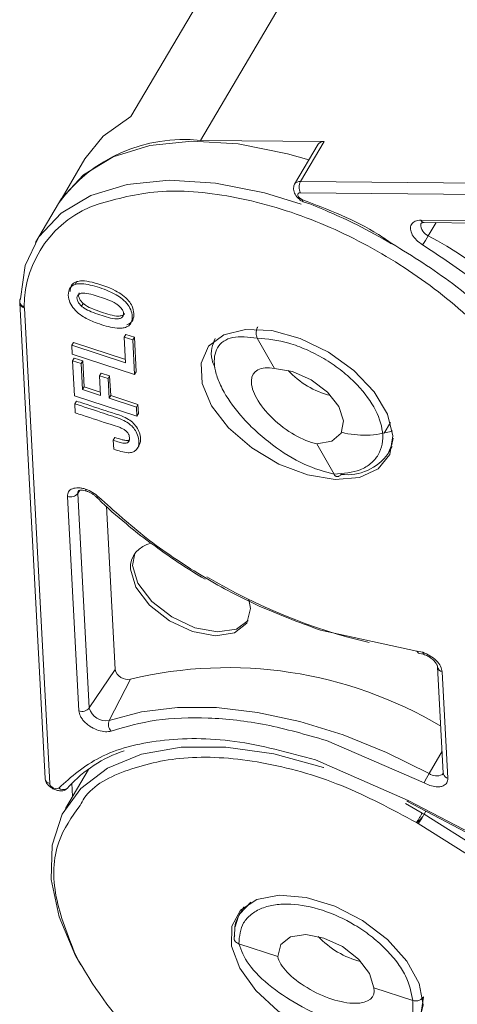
# Model space of a CAD drawing. Header units: millimetres. Extents: x 2934 to 3561, y -490 to -50.
# Tile 17 of 29: x 3230 to 3247, y -133 to -95. Entities that reach past the tile are written whole.
import ezdxf

# ---------------------------------------------------------------- set-up
doc = ezdxf.new("R2010")
doc.units = ezdxf.units.MM

msp = doc.modelspace()

# ---------------------------------------------------------------- linework, layer by layer
at = {"color": 7, "linetype": 'Continuous', "lineweight": 15}
for p, q in [((3237.327, -99.775), (3249.682, -78.863)), ((3245.052, -81.291), (3234.669, -98.865)), ((3242.059, -99.822), (3237.327, -99.775)), ((3241.157, -101.349), (3242.059, -99.822)), ((3241.828, -99.924), (3240.927, -101.451)), ((3232.911, -100.486), (3232.034, -101.969)), ((3264.133, -101.577), (3241.157, -101.349)), ((3241.153, -101.778), (3264.133, -102.006)), ((3231.896, -102.186), (3231.014, -103.679)), ((3241.256, -102.117), (3241.251, -102.116)), ((3245.765, -102.826), (3256.131, -102.929)), ((3245.888, -102.916), (3256.254, -103.019)), ((3246.346, -102.921), (3246.047, -103.425)), ((3232.532, -105.284), (3232.595, -105.178)), ((3230.415, -105.991), (3231.384, -124.186)), ((3230.592, -106.188), (3230.59, -106.14)), ((3231.561, -124.383), (3230.592, -106.188)), ((3232.781, -106.118), (3232.844, -106.012)), ((3234.708, -106.661), (3234.77, -106.555)), ((3234.412, -107.302), (3234.475, -107.195)), ((3234.74, -107.409), (3234.412, -107.302)), ((3234.412, -107.302), (3234.464, -108.287)), ((3234.475, -107.195), (3234.803, -107.302)), ((3234.803, -107.302), (3234.74, -107.409)), ((3234.803, -107.302), (3234.873, -108.631)), ((3239.501, -107.337), (3240.16, -108.505)), ((3232.404, -107.614), (3232.467, -107.508)), ((3232.404, -107.614), (3232.422, -107.958)), ((3234.464, -108.287), (3232.404, -107.614)), ((3232.467, -107.508), (3234.457, -108.157)), ((3234.81, -108.737), (3234.74, -107.409)), ((3232.422, -107.958), (3234.81, -108.737)), ((3232.436, -108.206), (3232.499, -108.1)), ((3232.499, -108.1), (3232.827, -108.207)), ((3232.436, -108.206), (3232.507, -109.547)), ((3232.436, -108.206), (3232.764, -108.313)), ((3232.764, -108.313), (3232.827, -108.207)), ((3232.764, -108.313), (3232.817, -109.31)), ((3232.827, -108.207), (3232.88, -109.203)), ((3233.465, -108.781), (3233.528, -108.674)), ((3233.505, -109.535), (3233.465, -108.781)), ((3233.465, -108.781), (3233.793, -108.888)), ((3233.528, -108.674), (3233.856, -108.782)), ((3233.856, -108.782), (3233.793, -108.888)), ((3233.856, -108.782), (3233.896, -109.535)), ((3234.81, -108.737), (3234.873, -108.631)), ((3232.817, -109.31), (3232.88, -109.203)), ((3232.88, -109.203), (3233.498, -109.405)), ((3233.833, -109.642), (3233.793, -108.888)), ((3232.507, -109.547), (3234.895, -110.326)), ((3232.817, -109.31), (3233.505, -109.535)), ((3233.833, -109.642), (3233.896, -109.535)), ((3233.896, -109.535), (3234.94, -109.876)), ((3232.586, -109.749), (3232.524, -109.855)), ((3232.524, -109.855), (3232.542, -110.199)), ((3234.877, -109.982), (3233.833, -109.642)), ((3234.877, -109.982), (3234.94, -109.876)), ((3234.895, -110.326), (3234.877, -109.982)), ((3234.94, -109.876), (3234.958, -110.219)), ((3234.895, -110.326), (3234.958, -110.219)), ((3244.604, -110.564), (3244.359, -110.978)), ((3233.995, -111.244), (3234.058, -111.137)), ((3233.995, -111.244), (3234.014, -111.588)), ((3234.537, -111.34), (3234.6, -111.233)), ((3234.918, -111.553), (3234.981, -111.447)), ((3241.781, -111.379), (3242.44, -112.548)), ((3244.512, -111.747), (3244.668, -111.483)), ((3232.719, -113.161), (3232.637, -113.283)), ((3233.074, -121.49), (3232.637, -113.283)), ((3232.679, -121.602), (3232.242, -113.395)), ((3234.063, -120.021), (3233.73, -113.765)), ((3241.922, -118.513), (3245.615, -119.312)), ((3245.615, -119.312), (3245.833, -119.359)), ((3245.71, -119.401), (3245.865, -119.434)), ((3233.074, -121.49), (3234.063, -120.021)), ((3246.405, -119.91), (3246.621, -123.981)), ((3246.581, -120.107), (3246.798, -124.178)), ((3234.653, -120.387), (3233.838, -121.965)), ((3245.883, -124.359), (3242.147, -122.733)), ((3246.077, -123.998), (3246.577, -123.145)), ((3241.737, -123.475), (3245.283, -125.025)), ((3233.05, -123.84), (3232.167, -125.334)), ((3246.627, -124.018), (3246.571, -124.042)), ((3232.41, -124.37), (3232.437, -124.877)), ((3246.105, -124.455), (3245.883, -124.359)), ((3245.224, -125.058), (3252.224, -128.739)), ((3245.283, -125.025), (3252.239, -128.684)), ((3245.176, -125.146), (3245.815, -125.512)), ((3245.815, -125.512), (3245.889, -125.554)), ((3256.448, -132.23), (3245.889, -125.554)), ((3245.892, -125.555), (3245.958, -125.443)), ((3245.663, -125.911), (3245.601, -125.871)), ((3256.22, -132.586), (3245.663, -125.911)), ((3238.835, -129.366), (3239.251, -128.925)), ((3238.99, -129.102), (3238.835, -129.366)), ((3238.644, -129.937), (3238.62, -130.36)), ((3238.794, -130.51), (3240.287, -130.997)), ((3243.961, -132.196), (3245.454, -132.684)), ((3245.858, -132.557), (3245.758, -133.211)), ((3245.858, -132.557), (3245.855, -132.54))]:
    msp.add_line(p, q, dxfattribs=at)
at = {"color": 7, "linetype": 'Continuous', "lineweight": 15, "flags": 128}
for points in [[(3234.669, -98.865), (3233.611, -99.611), (3232.911, -100.486)], [(3241.476, -100.521), (3240.654, -100.283), (3238.774, -99.911), (3236.999, -99.806), (3235.387, -99.972), (3233.989, -100.404), (3232.853, -101.087), (3232.013, -102), (3231.896, -102.186)], [(3230.441, -105.832), (3230.627, -104.566), (3231.151, -103.464), (3231.995, -102.561), (3233.133, -101.886), (3234.528, -101.461), (3236.136, -101.299), (3237.904, -101.406), (3239.776, -101.778), (3241.188, -102.215)], [(3240.904, -101.514), (3240.905, -101.51), (3240.927, -101.451)], [(3241.23, -102.044), (3241.17, -102.016), (3241.118, -101.976), (3241.079, -101.931), (3241.056, -101.884), (3241.053, -101.841), (3241.07, -101.807), (3241.104, -101.785), (3241.153, -101.778)], [(3241.251, -102.116), (3241.248, -102.114), (3241.237, -102.101), (3241.231, -102.077), (3241.23, -102.044)], [(3245.766, -102.969), (3245.769, -102.961), (3245.786, -102.93)], [(3244.694, -111.073), (3244.572, -111.791), (3244.133, -112.339), (3243.417, -112.667), (3242.487, -112.747), (3241.427, -112.572), (3240.329, -112.156), (3239.293, -111.538), (3238.409, -110.771), (3237.756, -109.925), (3237.393, -109.073), (3237.351, -108.293), (3237.635, -107.653), (3238.219, -107.21), (3239.051, -107.003), (3240.057, -107.052), (3241.149, -107.35), (3242.228, -107.873), (3243.199, -108.574), (3243.976, -109.389), (3244.489, -110.248), (3244.694, -111.073)], [(3240.16, -108.505), (3240.853, -108.621), (3241.564, -108.938), (3242.185, -109.408), (3242.62, -109.959), (3242.805, -110.507), (3242.71, -110.97), (3242.351, -111.276), (3241.781, -111.379)], [(3244.697, -111.17), (3244.654, -111.406), (3244.511, -111.748)], [(3233.438, -113.419), (3233.406, -113.431), (3233.38, -113.434), (3233.36, -113.429), (3233.355, -113.426)], [(3234.814, -115.575), (3234.732, -116.037), (3234.94, -116.719), (3235.466, -117.411), (3236.229, -118.008), (3237.115, -118.419), (3237.987, -118.582), (3238.713, -118.471), (3239.157, -118.14)], [(3239.175, -117.334), (3239.24, -117.678), (3239.098, -118.246), (3238.629, -118.613), (3237.903, -118.724), (3237.031, -118.561), (3236.145, -118.15), (3235.382, -117.553), (3234.856, -116.861), (3234.648, -116.179), (3234.648, -116.179)], [(3246.077, -123.998), (3244.451, -123.188), (3242.795, -122.52), (3241.138, -122.006), (3239.509, -121.656), (3237.938, -121.475), (3236.451, -121.466), (3235.076, -121.631), (3233.838, -121.965)], [(3232.752, -131.327), (3232.553, -130.968), (3231.919, -129.482), (3231.619, -128.055), (3231.661, -126.732), (3232.045, -125.557), (3232.758, -124.567), (3233.777, -123.793), (3235.07, -123.262), (3236.594, -122.988), (3238.302, -122.983), (3240.138, -123.245), (3242.043, -123.766), (3242.05, -123.769)], [(3231.384, -124.186), (3231.388, -124.213), (3231.389, -124.219)], [(3246.624, -123.981), (3246.602, -124.014), (3246.573, -124.041)], [(3246.628, -124.021), (3246.627, -124.016), (3246.621, -123.981)], [(3231.906, -124.553), (3231.872, -124.575), (3231.823, -124.583), (3231.766, -124.575), (3231.706, -124.553), (3231.65, -124.518), (3231.604, -124.475), (3231.573, -124.428), (3231.561, -124.383)], [(3243.536, -129.623), (3244.483, -130.345), (3245.224, -131.172), (3245.694, -132.03), (3245.85, -132.844), (3245.679, -133.54), (3245.195, -134.057), (3244.443, -134.35), (3243.488, -134.391), (3242.415, -134.178), (3241.321, -133.73), (3240.301, -133.085), (3239.448, -132.302), (3238.835, -131.45), (3238.519, -130.604), (3238.527, -129.841), (3238.858, -129.227), (3239.483, -128.817), (3240.346, -128.649), (3241.371, -128.735), (3242.467, -129.07), (3243.536, -129.623)], [(3238.659, -129.867), (3238.785, -129.459), (3238.835, -129.366)], [(3240.287, -130.997), (3240.4, -130.543), (3240.776, -130.249), (3241.357, -130.161), (3242.054, -130.291), (3242.763, -130.619), (3243.374, -131.097), (3243.794, -131.651), (3243.961, -132.196)]]:
    msp.add_lwpolyline(points, dxfattribs=at)
at = {"color": 7, "linetype": 'Continuous', "lineweight": 15}
for centre, radius, start, end in [((3236.686, -105.643), 5.902, 83.7687, 143.7761), ((3242.027, -100.061), 0.241, 82.2333, 145.3115), ((3241.125, -101.588), 0.241, 82.2333, 145.3115), ((3241.569, -101.567), 0.466, 152.0331, 206.8221), ((3234.735, -106.142), 4.146, 108.6273, 179.9797), ((3245.9, -102.77), 0.146, 202.383, 265.1601), ((3246.216, -103.007), 0.451, 175.2517, 248.0157), ((3236.959, -98.042), 10.562, 327.1417, 329.3621), ((3238.257, -117.958), 16.489, 17.1036, 61.8092), ((3230.643, -105.967), 0.227, 180.9837, 257.1119), ((3243.107, -106.326), 3.307, 222.8165, 256.0334), ((3243.611, -107.622), 3.433, 255.0958, 288.0661), ((3242.943, -110.651), 1.914, 263.1086, 325.0166), ((3232.36, -113.061), 0.355, 250.5407, 321.193), ((3232.812, -113.268), 0.176, 146.8862, 184.7637), ((3235.62, -116.141), 0.973, 100.1284, 182.2162), ((3248.832, -97.606), 21.968, 239.1582, 256.7264), ((3245.739, -119.274), 0.13, 197.0254, 257.3451), ((3234.551, -119.893), 0.504, 194.6322, 281.5714), ((3238.378, -135.87), 15.924, 59.2245, 103.5281), ((3246.637, -119.879), 0.234, 188.3725, 256.3732), ((3232.797, -121.268), 0.355, 250.5407, 321.193), ((3233.706, -121.325), 0.654, 194.6322, 281.5714), ((3234.18, -122.11), 0.372, 157.03, 224.5579), ((3236.059, -127.986), 5.133, 108.7235, 137.3788), ((3231.625, -124.144), 0.247, 197.6809, 255.0653), ((3250.566, -126.637), 5.207, 149.5537, 154.0592), ((3246.36, -123.608), 0.482, 234.0334, 296.178), ((3246.861, -123.94), 0.246, 199.2746, 255.3133), ((3232.081, -124.321), 0.291, 232.8966, 294.0672), ((3232.107, -124.406), 0.203, 297.1602, 329.3206), ((3241.412, -122.936), 5.189, 325.0186, 328.5374), ((3244.26, -127.981), 3.307, 222.8146, 256.0352), ((3246.183, -123.537), 15.514, 208.5754, 237.5381)]:
    msp.add_arc(centre, radius, start, end, dxfattribs=at)
for centre, major_axis, ratio, start_param, end_param in [((3240.971, -109.942), (1.59, -1.273), 0.457825, 2.421458, 5.563051), ((3242.124, -131.597), (1.811, -0.906), 0.427526, 3.478415, 6.620008)]:
    msp.add_ellipse(centre, major_axis=major_axis, ratio=ratio, start_param=start_param, end_param=end_param, dxfattribs=at)
for points, knots in [([(3251.4, -112.932), (3251.238, -112.199), (3250.908, -110.7), (3249.36, -108.297), (3247.166, -106.046), (3244.487, -104.138), (3241.531, -102.688), (3238.496, -101.823), (3235.63, -101.596), (3234.14, -102.011), (3233.411, -102.213)], [0, 0, 0, 0, 0.122369, 0.25, 0.377631, 0.5, 0.622369, 0.75, 0.877631, 1, 1, 1, 1]), ([(3240.905, -101.509), (3240.899, -101.538), (3240.887, -101.596), (3240.898, -101.692), (3240.929, -101.788), (3240.978, -101.879), (3241.041, -101.961), (3241.111, -102.03), (3241.185, -102.084), (3241.233, -102.106), (3241.256, -102.117)], [0, 0, 0, 0, 0.133671, 0.26648, 0.39758, 0.526145, 0.651383, 0.772551, 0.888962, 1, 1, 1, 1]), ([(3241.23, -102.044), (3242.23, -102.425), (3243.423, -102.88), (3244.486, -103.603), (3244.658, -103.72)], [0, 0, 0, 0, 0.838058, 1, 1, 1, 1]), ([(3241.251, -102.116), (3241.256, -102.118), (3241.591, -102.226), (3242.286, -102.525), (3243.423, -103.038), (3244.205, -103.481), (3244.642, -103.728)], [0, 0, 0, 0, 0.0037392, 0.2915144, 0.6045077, 1, 1, 1, 1]), ([(3245.436, -103.383), (3245.405, -103.313), (3245.356, -103.203), (3245.363, -103.073), (3245.396, -102.984), (3245.458, -102.912), (3245.569, -102.843), (3245.688, -102.833), (3245.765, -102.826)], [0, 0, 0, 0, 0.239443, 0.369505, 0.5, 0.630063, 0.760557, 1, 1, 1, 1]), ([(3245.765, -102.972), (3245.766, -102.957), (3245.767, -102.926), (3245.845, -102.92), (3245.886, -102.916)], [0, 0, 0, 0, 0.482612, 1, 1, 1, 1]), ([(3244.658, -103.72), (3245.45, -104.211), (3247.236, -105.32), (3249.552, -107.506), (3250.641, -109.154), (3251.181, -109.972)], [0, 0, 0, 0, 0.286372, 0.645821, 1, 1, 1, 1]), ([(3252.508, -110.341), (3252.127, -109.733), (3251.363, -108.515), (3249.76, -106.765), (3247.919, -105.141), (3246.524, -104.227), (3245.831, -103.773)], [0, 0, 0, 0, 0.252852, 0.506156, 0.754853, 1, 1, 1, 1]), ([(3232.532, -105.284), (3232.472, -105.313), (3232.352, -105.371), (3232.264, -105.57), (3232.271, -105.817), (3232.385, -106.1), (3232.585, -106.341), (3232.833, -106.519), (3233.072, -106.643), (3233.334, -106.754), (3233.638, -106.857), (3233.974, -106.943), (3234.262, -106.978), (3234.403, -106.946), (3234.456, -106.934)], [0, 0, 0, 0, 0.077118, 0.154064, 0.277592, 0.365915, 0.454804, 0.533143, 0.595307, 0.659002, 0.75277, 0.848192, 0.942337, 1, 1, 1, 1]), ([(3232.348, -105.557), (3232.351, -105.486), (3232.358, -105.35), (3232.468, -105.23), (3232.563, -105.191), (3232.595, -105.178)], [0, 0, 0, 0, 0.422076, 0.8066511, 1, 1, 1, 1]), ([(3234.456, -106.934), (3234.517, -106.905), (3234.637, -106.846), (3234.729, -106.651), (3234.725, -106.408), (3234.617, -106.133), (3234.424, -105.898), (3234.184, -105.722), (3233.951, -105.597), (3233.688, -105.483), (3233.377, -105.375), (3233.033, -105.283), (3232.735, -105.242), (3232.589, -105.272), (3232.532, -105.284)], [0, 0, 0, 0, 0.077726, 0.155352, 0.276594, 0.36227, 0.448522, 0.525591, 0.586453, 0.64883, 0.745829, 0.844558, 0.939133, 1, 1, 1, 1]), ([(3232.595, -105.178), (3232.66, -105.165), (3232.833, -105.131), (3233.344, -105.227), (3233.886, -105.407), (3234.363, -105.688), (3234.589, -105.902), (3234.742, -106.15), (3234.797, -106.408), (3234.765, -106.642), (3234.646, -106.775), (3234.55, -106.815), (3234.519, -106.827)], [0, 0, 0, 0, 0.068925, 0.181835, 0.429589, 0.512717, 0.596699, 0.671038, 0.773392, 0.880953, 0.962175, 1, 1, 1, 1]), ([(3230.418, -105.963), (3230.416, -105.948), (3230.41, -105.903), (3230.429, -105.86), (3230.441, -105.832)], [0, 0, 0, 0, 0.349874, 1, 1, 1, 1]), ([(3234.206, -106.1), (3234.173, -106.075), (3234.046, -105.977), (3233.673, -105.822), (3233.249, -105.683), (3232.871, -105.6), (3232.71, -105.636), (3232.627, -105.695), (3232.595, -105.787), (3232.615, -105.9), (3232.679, -106.014), (3232.748, -106.085), (3232.781, -106.118)], [0, 0, 0, 0, 0.049968, 0.193018, 0.475404, 0.617015, 0.680621, 0.743737, 0.81298, 0.874323, 0.941059, 1, 1, 1, 1]), ([(3232.694, -105.61), (3232.682, -105.635), (3232.657, -105.686), (3232.678, -105.794), (3232.742, -105.907), (3232.811, -105.979), (3232.844, -106.012)], [0, 0, 0, 0, 0.231334, 0.483458, 0.75775, 1, 1, 1, 1]), ([(3230.59, -106.14), (3230.564, -106.135), (3230.513, -106.123), (3230.456, -106.085), (3230.419, -106.034), (3230.416, -105.992), (3230.415, -105.971)], [0, 0, 0, 0, 0.244694, 0.499967, 0.74569, 1, 1, 1, 1]), ([(3230.418, -105.963), (3230.421, -105.978), (3230.425, -105.999), (3230.431, -106.022), (3230.434, -106.031), (3230.435, -106.037), (3230.436, -106.041), (3230.436, -106.044), (3230.435, -106.045), (3230.433, -106.045), (3230.428, -106.039), (3230.424, -106.031), (3230.422, -106.027)], [0, 0, 0, 0, 0.337161, 0.453693, 0.499524, 0.538237, 0.571901, 0.603996, 0.639077, 0.681757, 0.804316, 1, 1, 1, 1]), ([(3230.59, -106.14), (3230.557, -106.125), (3230.507, -106.102), (3230.458, -106.053), (3230.432, -106.01), (3230.419, -105.979), (3230.418, -105.963), (3230.418, -105.963)], [0, 0, 0, 0, 0.379047, 0.583114, 0.791527, 0.999954, 1, 1, 1, 1]), ([(3232.781, -106.118), (3232.812, -106.143), (3232.922, -106.232), (3233.281, -106.391), (3233.699, -106.529), (3234.084, -106.616), (3234.262, -106.591), (3234.351, -106.535), (3234.395, -106.45), (3234.389, -106.346), (3234.33, -106.222), (3234.25, -106.143), (3234.206, -106.1)], [0, 0, 0, 0, 0.047136, 0.170596, 0.457333, 0.600622, 0.668644, 0.736207, 0.798456, 0.860666, 0.924302, 1, 1, 1, 1]), ([(3232.844, -106.012), (3232.875, -106.036), (3232.985, -106.126), (3233.231, -106.235), (3233.544, -106.35), (3233.872, -106.447), (3234.148, -106.51), (3234.323, -106.483), (3234.402, -106.442), (3234.42, -106.402), (3234.424, -106.392)], [0, 0, 0, 0, 0.062072, 0.224652, 0.412485, 0.602752, 0.791444, 0.88102, 0.969991, 1, 1, 1, 1]), ([(3239.531, -106.908), (3239.522, -106.922), (3239.501, -106.956), (3239.476, -107.022), (3239.461, -107.092), (3239.456, -107.17), (3239.465, -107.257), (3239.489, -107.31), (3239.501, -107.337)], [0, 0, 0, 0, 0.117799, 0.292406, 0.452272, 0.572429, 0.783057, 1, 1, 1, 1]), ([(3237.881, -108.459), (3237.84, -108.362), (3237.722, -108.083), (3237.747, -107.709), (3237.845, -107.473), (3237.894, -107.354)], [0, 0, 0, 0, 0.209865, 0.603277, 1, 1, 1, 1]), ([(3242.44, -112.548), (3242.067, -112.444), (3241.318, -112.237), (3240.251, -111.573), (3239.481, -110.937), (3238.805, -110.259), (3238.285, -109.551), (3237.974, -108.888), (3237.814, -108.271), (3237.916, -107.647), (3238.489, -107.229), (3239.166, -107.301), (3239.501, -107.337)], [0, 0, 0, 0, 0.125188, 0.250856, 0.319613, 0.380838, 0.50002, 0.563142, 0.625674, 0.747351, 0.875025, 1, 1, 1, 1]), ([(3239.501, -107.337), (3239.898, -107.376), (3240.509, -107.435), (3241.39, -107.769), (3242.059, -108.11), (3242.682, -108.532), (3243.383, -109.141), (3244.033, -109.973), (3244.319, -110.801), (3244.301, -111.403), (3244.149, -111.817), (3243.861, -112.149), (3243.348, -112.468), (3242.798, -112.516), (3242.44, -112.548)], [0, 0, 0, 0, 0.120094, 0.184653, 0.250509, 0.316292, 0.380636, 0.5, 0.619364, 0.683708, 0.749491, 0.815347, 0.879906, 1, 1, 1, 1]), ([(3234.014, -111.588), (3234.106, -111.619), (3234.29, -111.682), (3234.54, -111.732), (3234.736, -111.714), (3234.877, -111.629), (3234.981, -111.457), (3234.981, -111.205), (3234.896, -110.948), (3234.753, -110.744), (3234.565, -110.58), (3234.351, -110.462), (3234.132, -110.378), (3233.86, -110.293), (3233.323, -110.115), (3232.855, -109.963), (3232.524, -109.855)], [0, 0, 0, 0, 0.060966, 0.122555, 0.166943, 0.211374, 0.27887, 0.373201, 0.446631, 0.499185, 0.54401, 0.599254, 0.643956, 0.689261, 0.779896, 1, 1, 1, 1]), ([(3232.586, -109.749), (3232.678, -109.779), (3233.138, -109.929), (3233.774, -110.143), (3234.42, -110.339), (3234.736, -110.555), (3234.907, -110.753), (3235.027, -111.011), (3235.063, -111.263), (3234.995, -111.395), (3234.971, -111.441)], [0, 0, 0, 0, 0.081186, 0.405931, 0.568994, 0.637647, 0.706532, 0.7935, 0.928517, 1, 1, 1, 1]), ([(3232.542, -110.199), (3232.634, -110.229), (3233.093, -110.378), (3233.654, -110.569), (3234.169, -110.725), (3234.353, -110.804), (3234.461, -110.868), (3234.54, -110.947), (3234.6, -111.051), (3234.623, -111.165), (3234.614, -111.277), (3234.563, -111.319), (3234.537, -111.34)], [0, 0, 0, 0, 0.1051595, 0.5257977, 0.6429535, 0.6943799, 0.7367469, 0.7706735, 0.8147589, 0.8869484, 0.9433216, 1, 1, 1, 1]), ([(3234.537, -111.34), (3234.521, -111.347), (3234.483, -111.364), (3234.375, -111.362), (3234.206, -111.315), (3234.072, -111.27), (3233.995, -111.244)], [0, 0, 0, 0, 0.120772, 0.299416, 0.603738, 1, 1, 1, 1]), ([(3234.058, -111.137), (3234.15, -111.169), (3234.289, -111.218), (3234.458, -111.256), (3234.55, -111.256), (3234.585, -111.24), (3234.6, -111.233)], [0, 0, 0, 0, 0.4777045, 0.7192409, 0.8861276, 1, 1, 1, 1]), ([(3242.44, -112.548), (3242.455, -112.569), (3242.48, -112.604), (3242.527, -112.631), (3242.567, -112.64), (3242.61, -112.635), (3242.652, -112.615), (3242.688, -112.585), (3242.707, -112.559), (3242.714, -112.551)], [0, 0, 0, 0, 0.204049, 0.340626, 0.499474, 0.615725, 0.75984, 0.920238, 1, 1, 1, 1]), ([(3232.242, -113.395), (3232.249, -113.331), (3232.263, -113.204), (3232.421, -113.087), (3232.617, -113.059), (3232.795, -113.077), (3232.889, -113.104), (3232.936, -113.117)], [0, 0, 0, 0, 0.249007, 0.500519, 0.750159, 0.87592, 1, 1, 1, 1]), ([(3232.67, -113.17), (3232.67, -113.169), (3232.668, -113.167), (3232.762, -113.152), (3232.862, -113.163), (3232.931, -113.182), (3232.967, -113.193)], [0, 0, 0, 0, 0.320881, 0.600557, 0.787334, 1, 1, 1, 1]), ([(3232.936, -113.117), (3233.028, -113.154), (3233.213, -113.227), (3233.364, -113.356), (3233.438, -113.419)], [0, 0, 0, 0, 0.502524, 1, 1, 1, 1]), ([(3232.936, -113.117), (3232.938, -113.143), (3232.943, -113.183), (3232.963, -113.185), (3232.97, -113.186)], [0, 0, 0, 0, 0.6321398, 1, 1, 1, 1]), ([(3232.967, -113.193), (3233.002, -113.205), (3233.072, -113.231), (3233.175, -113.286), (3233.271, -113.35), (3233.327, -113.4), (3233.354, -113.425)], [0, 0, 0, 0, 0.247919, 0.500234, 0.75243, 1, 1, 1, 1]), ([(3233.357, -113.423), (3233.38, -113.447), (3233.725, -113.805), (3234.415, -114.383), (3235.177, -115.009), (3235.595, -115.299), (3235.696, -115.37)], [0, 0, 0, 0, 0.033571, 0.509659, 0.880828, 1, 1, 1, 1]), ([(3233.438, -113.419), (3234.029, -113.952), (3235.231, -115.036), (3237.282, -116.41), (3239.534, -117.636), (3241.085, -118.205), (3241.922, -118.513)], [0, 0, 0, 0, 0.244254, 0.496621, 0.728157, 1, 1, 1, 1]), ([(3235.696, -115.37), (3235.953, -115.556), (3236.536, -115.978), (3237.157, -116.353), (3237.504, -116.563)], [0, 0, 0, 0, 0.441345, 1, 1, 1, 1]), ([(3245.833, -119.359), (3245.928, -119.398), (3246.118, -119.475), (3246.363, -119.671), (3246.538, -119.895), (3246.567, -120.036), (3246.581, -120.107)], [0, 0, 0, 0, 0.250177, 0.500521, 0.750628, 1, 1, 1, 1]), ([(3245.833, -119.359), (3245.836, -119.384), (3245.841, -119.425), (3245.861, -119.427), (3245.868, -119.428)], [0, 0, 0, 0, 0.627434, 1, 1, 1, 1]), ([(3245.865, -119.434), (3245.921, -119.456), (3246.02, -119.494), (3246.163, -119.586), (3246.286, -119.693), (3246.361, -119.793), (3246.398, -119.87), (3246.402, -119.894), (3246.405, -119.91)], [0, 0, 0, 0, 0.195354, 0.344076, 0.529211, 0.730915, 0.825275, 1, 1, 1, 1]), ([(3233.427, -122.35), (3233.336, -122.313), (3233.196, -122.257), (3233.024, -122.138), (3232.906, -122.035), (3232.809, -121.923), (3232.713, -121.774), (3232.692, -121.67), (3232.679, -121.602)], [0, 0, 0, 0, 0.239443, 0.369505, 0.5, 0.630063, 0.760557, 1, 1, 1, 1]), ([(3242.147, -122.733), (3241.372, -122.51), (3239.82, -122.064), (3237.616, -121.826), (3235.592, -121.89), (3234.471, -122.211), (3233.915, -122.371)], [0, 0, 0, 0, 0.252852, 0.506156, 0.754853, 1, 1, 1, 1]), ([(3231.906, -124.553), (3232.39, -124.124), (3233.386, -123.243), (3235.74, -122.638), (3238.584, -122.623), (3240.691, -123.193), (3241.737, -123.475)], [0, 0, 0, 0, 0.237855, 0.488911, 0.746343, 1, 1, 1, 1]), ([(3245.601, -125.871), (3244.649, -125.363), (3242.704, -124.325), (3239.648, -123.479), (3236.805, -123.269), (3234.513, -123.793), (3233.119, -124.484), (3232.774, -125.123), (3232.724, -125.215)], [0, 0, 0, 0, 0.190285, 0.388752, 0.587218, 0.777503, 0.967789, 1, 1, 1, 1]), ([(3231.389, -124.219), (3231.395, -124.251), (3231.407, -124.316), (3231.48, -124.422), (3231.586, -124.519), (3231.719, -124.599), (3231.863, -124.651), (3232.001, -124.667), (3232.123, -124.649), (3232.174, -124.607), (3232.2, -124.587)], [0, 0, 0, 0, 0.122078, 0.245043, 0.368868, 0.493528, 0.618998, 0.745251, 0.872261, 1, 1, 1, 1]), ([(3246.798, -124.178), (3246.791, -124.241), (3246.777, -124.365), (3246.646, -124.465), (3246.499, -124.505), (3246.328, -124.512), (3246.189, -124.477), (3246.105, -124.455)], [0, 0, 0, 0, 0.249471, 0.485923, 0.631324, 0.776361, 1, 1, 1, 1]), ([(3245.266, -125.078), (3245.265, -125.077), (3245.263, -125.076), (3245.268, -125.06), (3245.278, -125.037), (3245.283, -125.025)], [0, 0, 0, 0, 0.2300335, 0.603909, 1, 1, 1, 1]), ([(3232.724, -125.215), (3232.407, -125.659), (3231.71, -126.632), (3231.641, -128.654), (3232.257, -130.201), (3232.559, -130.958)], [0, 0, 0, 0, 0.299555, 0.657148, 1, 1, 1, 1]), ([(3245.838, -125.644), (3245.823, -125.663), (3245.796, -125.696), (3245.747, -125.75), (3245.696, -125.799), (3245.643, -125.844), (3245.614, -125.862), (3245.601, -125.871)], [0, 0, 0, 0, 0.200957, 0.349358, 0.590717, 0.801155, 1, 1, 1, 1]), ([(3245.889, -125.554), (3245.882, -125.565), (3245.863, -125.591), (3245.847, -125.625), (3245.838, -125.644)], [0, 0, 0, 0, 0.417545, 1, 1, 1, 1]), ([(3238.794, -130.51), (3238.823, -130.226), (3238.867, -129.789), (3239.255, -129.373), (3239.665, -129.135), (3240.183, -129.002), (3240.942, -128.97), (3241.995, -129.172), (3243.063, -129.662), (3243.852, -130.2), (3244.403, -130.681), (3244.854, -131.2), (3245.3, -131.888), (3245.393, -132.37), (3245.454, -132.684)], [0, 0, 0, 0, 0.1200938, 0.1846527, 0.2505093, 0.3162915, 0.3806362, 0.5, 0.6193638, 0.6837085, 0.7494907, 0.8153473, 0.8799062, 1, 1, 1, 1]), ([(3238.835, -129.366), (3238.75, -129.52), (3238.653, -129.697), (3238.645, -129.91), (3238.644, -129.937)], [0, 0, 0, 0, 0.872884, 1, 1, 1, 1]), ([(3238.643, -130.186), (3238.636, -130.201), (3238.619, -130.237), (3238.613, -130.297), (3238.624, -130.355), (3238.653, -130.414), (3238.704, -130.471), (3238.764, -130.497), (3238.794, -130.51)], [0, 0, 0, 0, 0.117799, 0.292406, 0.452272, 0.572429, 0.783057, 1, 1, 1, 1]), ([(3245.454, -132.684), (3245.466, -132.915), (3245.491, -133.379), (3244.96, -133.706), (3244.336, -133.799), (3243.604, -133.772), (3242.756, -133.583), (3241.878, -133.25), (3241.005, -132.83), (3239.998, -132.173), (3239.092, -131.294), (3238.892, -130.769), (3238.794, -130.51)], [0, 0, 0, 0, 0.125188, 0.250856, 0.319613, 0.380838, 0.50002, 0.563142, 0.625674, 0.747351, 0.875025, 1, 1, 1, 1]), ([(3245.454, -132.684), (3245.485, -132.691), (3245.536, -132.703), (3245.616, -132.697), (3245.68, -132.682), (3245.74, -132.656), (3245.793, -132.619), (3245.832, -132.578), (3245.849, -132.55), (3245.855, -132.54)], [0, 0, 0, 0, 0.204049, 0.340626, 0.499474, 0.615725, 0.75984, 0.920238, 1, 1, 1, 1])]:
    msp.add_open_spline(points, degree=3, knots=knots, dxfattribs=at)
for points in [[(3245.831, -103.773), (3245.748, -103.715), (3245.582, -103.6), (3245.485, -103.456), (3245.436, -103.383)], [(3233.915, -122.371), (3233.844, -122.388), (3233.702, -122.42), (3233.519, -122.373), (3233.427, -122.35)], [(3245.601, -125.871), (3245.614, -125.848), (3245.642, -125.803), (3245.7, -125.706), (3245.762, -125.602), (3245.797, -125.542), (3245.815, -125.512)]]:
    msp.add_open_spline(points, degree=3, dxfattribs=at)

doc.saveas('drawing.dxf')
